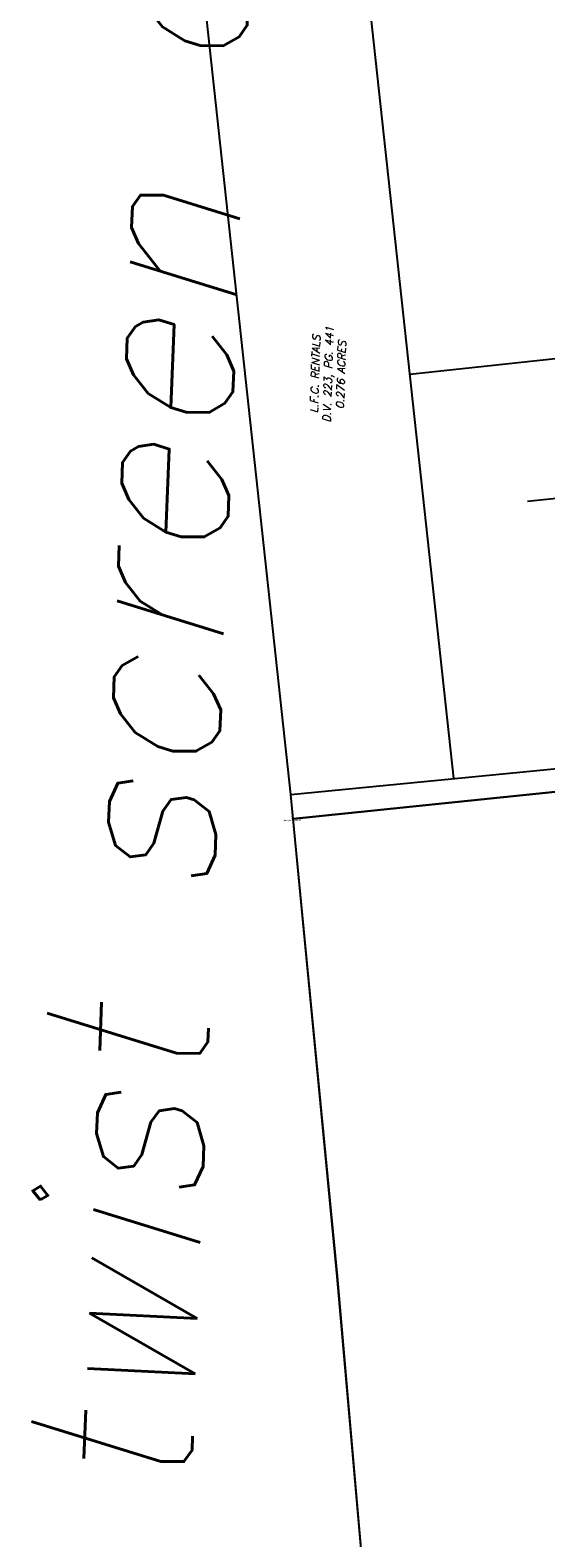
# Model space of a CAD drawing. Extents: x 2383805 to 2387584, y 226460 to 239380.
# Tile 8 of 49: x 2386635 to 2386795, y 227066 to 227533. Entities that reach past the tile are written whole.
import ezdxf
from ezdxf.enums import TextEntityAlignment as Align

# ---------------------------------------------------------------- set-up
doc = ezdxf.new("R2010")
doc.units = 0
doc.header["$LTSCALE"] = 20
doc.header["$MEASUREMENT"] = 0
doc.header["$PDSIZE"] = 2
for name, color, linetype in [('0_Match_Line_Mask', 9, 'Continuous'), ('BD_X_Building', 231, 'Continuous'), ('DV_X_Property_Line', 7, 'Continuous'), ('DV_X_Text', 7, 'Continuous'), ('SV_X_Shot_Marker', 2, 'Continuous'), ('SV_X_Text_Description', 7, 'Continuous'), ('SV_X_Text_Elevation', 7, 'Continuous'), ('SV_X_Text_Name', 7, 'Continuous')]:
    doc.layers.add(name, color=color, linetype=linetype)
doc.styles.add('PTXT', font='TXT')
doc.styles.add('SHR', font='simplex.shx', dxfattribs={"oblique": 15})

# ---------------------------------------------------------------- blocks, each defined once
blk = doc.blocks.new('SPT9')
at = {"color": 0, "linetype": 'Continuous'}
for p, q in [((-0.5, 0), (0.5, 0)), ((0, -0.5), (0, 0.5))]:
    blk.add_line(p, q, dxfattribs=at)

msp = doc.modelspace()

# ---------------------------------------------------------------- linework, layer by layer
at = {"layer": 'BD_X_Building'}
msp.add_lwpolyline([(2386859.04, 227393.96), (2386789.11, 227386.8)], dxfattribs=at)
at = {"layer": 'DV_X_Property_Line'}
for p, q in [((2386715.79, 227296.02), (2386689.8, 227535.9)), ((2386766.23, 227300.96), (2386740.61, 227537.56)), ((2386870.19, 227438.79), (2386752.69, 227426.03))]:
    msp.add_line(p, q, dxfattribs=at)
at = {"layer": 'DV_X_Property_Line', "elevation": 1233.03}
msp.add_lwpolyline([(2386832.11, 226803.67), (2386818.93, 226860.16), (2386790.42, 227041.65), (2386739.87, 227036.53), (2386730.21, 227146.88), (2386716.51, 227288.54), (2386715.79, 227296.02), (2386867.05, 227310.83), (2386896.91, 227313.76), (2386896.73, 227307.12), (2386716.51, 227288.54)], dxfattribs=at)
msp.add_lwpolyline([(2386832.12, 226803.68, -0.218949), (2386755.58, 226868.78), (2386739.9, 227036.55), (2386730.25, 227146.89), (2386716.56, 227288.55), (2386896.77, 227307.12), (2386889.77, 227052.55), (2386879.51, 227051.42), (2386880.74, 227028.62), (2386882.38, 226970.34), (2386857.85, 226967.25), (2386847.07, 226887.98), (2386831.98, 226843.38), (2386824.36, 226836.9), (2386832.11, 226803.67)], format="xyb", dxfattribs=at)
at = {"layer": 'SV_X_Shot_Marker'}
msp.add_point((2386716.41, 227288.58, 1228.63), dxfattribs=at)

# ---------------------------------------------------------------- block references
at = {"layer": 'SV_X_Shot_Marker', "xscale": 0.4, "yscale": 0.4, "zscale": 0.4}
msp.add_blockref('SPT9', (2386716.41, 227288.58, 1228.63), dxfattribs=at)

# ---------------------------------------------------------------- texts
at = {"layer": '0_Match_Line_Mask', "style": 'SHR', "oblique": 15}
msp.add_text("twist screen azimuth 1%%D46'", height=50, rotation=87.7861, dxfattribs=at).set_placement((2386684.6, 227075.97))
at = {"layer": 'DV_X_Text', "insert": (2386722.17, 227426.24, 1195.4), "char_height": 2.4, "attachment_point": 2, "rotation": 88.2333, "style": 'SHR'}
msp.add_mtext_dynamic_manual_height_columns('L.F.C. RENTALS\\PD.V. 223, PG. 441\\P0.276 ACRES', width=50.7315, gutter_width=12, heights=[0], dxfattribs=at)
at = {"layer": 'SV_X_Text_Description', "style": 'PTXT'}
msp.add_text('Ipipe)1/2",310,8,5,6,6', height=0.4, dxfattribs=at).set_placement((2386716.41, 227287.88, 1228.63), align=Align.CENTER)
at = {"layer": 'SV_X_Text_Elevation', "style": 'PTXT'}
msp.add_text('1228.627', height=0.4, dxfattribs=at).set_placement((2386717.01, 227288.38, 1228.63))
at = {"layer": 'SV_X_Text_Name', "style": 'PTXT'}
msp.add_text('1374', height=0.4, dxfattribs=at).set_placement((2386716.41, 227288.88, 1228.63), align=Align.CENTER)

doc.saveas('drawing.dxf')
